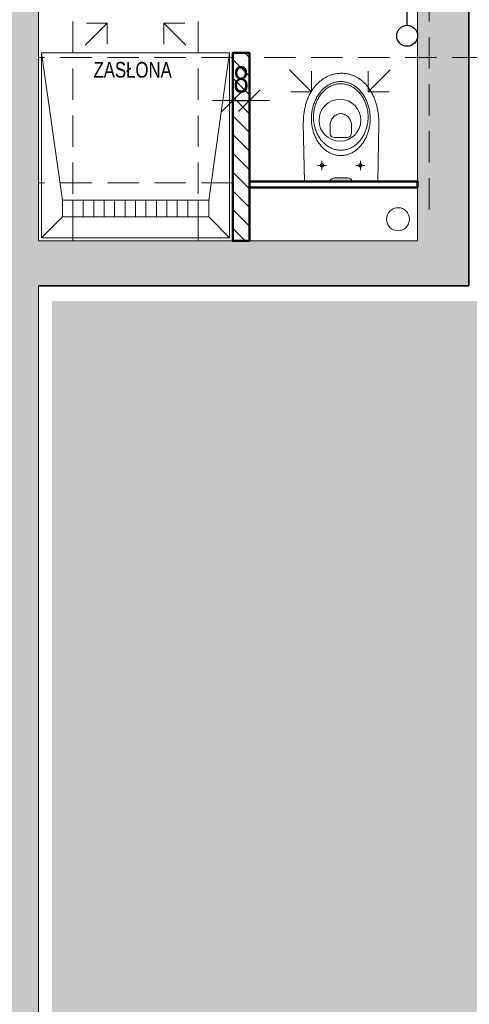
# Model space of a CAD drawing. Header units: millimetres. Extents: x 27490 to 108194, y -40520 to 41185.
# Tile 21 of 65: x 29841 to 30056, y -30872 to -30400. Entities that reach past the tile are written whole.
import ezdxf

# ---------------------------------------------------------------- set-up
doc = ezdxf.new("R2010")
doc.units = ezdxf.units.MM
doc.linetypes.add('DASHEDX2', pattern=[1.5, 1, -0.5])
doc.layers.get('0').update_dxf_attribs({"lineweight": 18})
doc.layers.get('Defpoints').update_dxf_attribs({"lineweight": 18})
for name, color, linetype, lineweight in [('BA_KS_ist.', 34, 'Continuous', 13), ('Cienka', 7, 'Continuous', 18), ('mm_grzejniki', 30, 'Continuous', 30), ('mm_Wentylacja', 5, 'Continuous', 50), ('PG_PRZERYWANE_ŚREDNIE', 1, 'DASHEDX2', 18), ('PG_WIDOKOWE_CIENKIE', 1, 'Continuous', 18), ('PG_WYMIARY', 1, 'Continuous', 18), ('PG_WYPOSAŻENIE', 1, 'Continuous', 18), ('PG_ŚCIANY_DZIAŁOWE', 3, 'Continuous', 18), ('PG_ŚCIANY_SŁUPY', 4, 'Continuous', 35), ('Przekrojowa', 60, 'Continuous', 18)]:
    doc.layers.add(name, color=color, linetype=linetype, lineweight=lineweight)
doc.styles.add('BIKTC', font='bikromsw.shx', dxfattribs={"width": 0.8})
doc.styles.add('BIKWYM', font='BIKROMSW.SHX', dxfattribs={"width": 0.8})
doc.dimstyles.new('BA_KR_50', dxfattribs={"dimscale": 0.5, "dimtxt": 25, "dimasz": 1.666667, "dimexe": 24, "dimexo": 0, "dimgap": 0, "dimtad": 0, "dimdec": 1, "dimrnd": 0.5, "dimzin": 9, "dimdsep": 46, "dimtxsty": 'BIKWYM', "dimblk": 'WYM-KR', "dimcen": 0, "dimdle": 20, "dimclrd": 256, "dimclre": 256, "dimclrt": 7, "dimadec": 0, "dimazin": 0, "dimtfac": 0.033333, "dimtdec": 1, "dimtmove": 0, "dimatfit": 3, "dimldrblk": 'WYM-KR', "dimfxl": 40, "dimfxlon": 1, "dimtvp": 0.8, "dimtolj": 1, "dimarcsym": 0})

# ---------------------------------------------------------------- blocks, each defined once
blk = doc.blocks.new('A$C9dc6be50')
at = {"lineweight": 18, "transparency": 33554559}
h = blk.add_hatch(color=1, dxfattribs=at)
h.dxf.hatch_style = 1
h.paths.add_polyline_path([(1.64, 21.13), (1.53, 21.9), (1.25, 22.52), (0.86, 22.98), (0.42, 23.27), (0, 23.37), (0, 12.77), (0.42, 12.87), (0.86, 13.16), (1.25, 13.62), (1.53, 14.24), (1.64, 15.01)])
at = {"color": 1, "lineweight": 13}
for p, q in [((27.71, 36.15), (0, 35.6)), ((28.32, 36.15), (27.71, 36.15)), ((28.92, 36.14), (28.32, 36.15)), ((29.52, 36.12), (28.92, 36.14)), ((30.11, 36.09), (29.52, 36.12)), ((30.69, 36.05), (30.11, 36.09)), ((31.27, 36), (30.69, 36.05)), ((31.84, 35.94), (31.27, 36)), ((32.4, 35.88), (31.84, 35.94)), ((32.96, 35.8), (32.4, 35.88)), ((33.51, 35.72), (32.96, 35.8)), ((34.05, 35.63), (33.51, 35.72)), ((34.59, 35.53), (34.05, 35.63)), ((35.12, 35.42), (34.59, 35.53)), ((35.65, 35.3), (35.12, 35.42)), ((36.16, 35.17), (35.65, 35.3)), ((36.67, 35.04), (36.16, 35.17)), ((37.17, 34.9), (36.67, 35.04)), ((37.67, 34.75), (37.17, 34.9)), ((38.16, 34.59), (37.67, 34.75)), ((38.64, 34.43), (38.16, 34.59)), ((39.11, 34.26), (38.64, 34.43)), ((39.58, 34.08), (39.11, 34.26)), ((40.04, 33.89), (39.58, 34.08)), ((40.49, 33.7), (40.04, 33.89)), ((40.93, 33.5), (40.49, 33.7)), ((41.37, 33.29), (40.93, 33.5)), ((41.79, 33.08), (41.37, 33.29)), ((42.21, 32.85), (41.79, 33.08)), ((7.62, 29.5), (7.62, 25.14)), ((17.75, 28.02), (18.12, 28.3)), ((18.12, 28.3), (18.5, 28.57)), ((18.5, 28.57), (18.9, 28.83)), ((18.9, 28.83), (19.3, 29.09)), ((19.3, 29.09), (19.71, 29.33)), ((19.71, 29.33), (20.13, 29.57)), ((20.13, 29.57), (20.56, 29.79)), ((20.56, 29.79), (21, 30.01)), ((21, 30.01), (21.45, 30.22)), ((21.09, 28.27), (21.5, 28.52)), ((21.45, 30.22), (21.9, 30.41)), ((21.5, 28.52), (21.92, 28.76)), ((21.9, 30.41), (22.36, 30.6)), ((21.92, 28.76), (22.34, 28.99)), ((22.34, 28.99), (22.78, 29.21)), ((22.36, 30.6), (22.83, 30.77)), ((22.78, 29.21), (23.23, 29.42)), ((22.83, 30.77), (23.31, 30.94)), ((23.23, 29.42), (23.68, 29.62)), ((23.31, 30.94), (23.79, 31.09)), ((23.68, 29.62), (24.15, 29.8)), ((23.79, 31.09), (24.28, 31.23)), ((24.15, 29.8), (24.62, 29.97)), ((24.28, 31.23), (24.78, 31.36)), ((24.62, 29.97), (25.1, 30.13)), ((24.78, 31.36), (25.29, 31.48)), ((25.1, 30.13), (25.58, 30.28)), ((25.29, 31.48), (25.8, 31.59)), ((25.58, 30.28), (26.08, 30.41)), ((25.8, 31.59), (26.31, 31.69)), ((26.08, 30.41), (26.58, 30.53)), ((26.31, 31.69), (26.83, 31.77)), ((26.58, 30.53), (27.09, 30.64)), ((26.83, 31.77), (27.36, 31.84)), ((27.09, 30.64), (27.6, 30.73)), ((27.36, 31.84), (27.89, 31.9)), ((27.6, 30.73), (28.12, 30.81)), ((27.89, 31.9), (28.43, 31.94)), ((28.12, 30.81), (28.65, 30.88)), ((28.43, 31.94), (28.97, 31.98)), ((28.65, 30.88), (29.18, 30.93)), ((28.97, 31.98), (29.52, 32)), ((29.18, 30.93), (29.72, 30.97)), ((29.52, 32), (30.07, 32)), ((29.72, 30.97), (30.26, 30.99)), ((30.07, 32), (30.62, 32)), ((30.26, 30.99), (30.8, 31)), ((30.62, 32), (31.16, 31.98)), ((30.8, 31), (30.8, 30.99)), ((30.8, 31), (31.35, 30.99)), ((31.16, 31.98), (31.7, 31.94)), ((31.35, 30.99), (31.89, 30.97)), ((31.7, 31.94), (32.24, 31.9)), ((31.89, 30.97), (32.43, 30.93)), ((32.24, 31.9), (32.77, 31.84)), ((32.43, 30.93), (32.96, 30.88)), ((32.77, 31.84), (33.3, 31.77)), ((32.96, 30.88), (33.48, 30.81)), ((33.3, 31.77), (33.82, 31.69)), ((33.48, 30.81), (34, 30.73)), ((33.82, 31.69), (34.33, 31.59)), ((34, 30.73), (34.52, 30.64)), ((34.33, 31.59), (34.84, 31.48)), ((34.52, 30.64), (35.03, 30.53)), ((34.84, 31.48), (35.35, 31.36)), ((35.03, 30.53), (35.53, 30.41)), ((35.35, 31.36), (35.85, 31.23)), ((35.53, 30.41), (36.02, 30.28)), ((35.85, 31.23), (36.34, 31.09)), ((36.02, 30.28), (36.51, 30.13)), ((36.34, 31.09), (36.82, 30.94)), ((36.51, 30.13), (36.99, 29.97)), ((36.82, 30.94), (37.3, 30.77)), ((36.99, 29.97), (37.46, 29.8)), ((37.3, 30.77), (37.77, 30.6)), ((37.46, 29.8), (37.92, 29.62)), ((37.77, 30.6), (38.23, 30.41)), ((37.92, 29.62), (38.38, 29.42)), ((38.23, 30.41), (38.69, 30.22)), ((38.38, 29.42), (38.83, 29.21)), ((38.69, 30.22), (39.13, 30.01)), ((38.83, 29.21), (39.26, 28.99)), ((39.13, 30.01), (39.57, 29.79)), ((39.26, 28.99), (39.69, 28.76)), ((39.57, 29.79), (40, 29.57)), ((39.69, 28.76), (40.11, 28.52)), ((40, 29.57), (40.42, 29.33)), ((40.11, 28.52), (40.52, 28.27)), ((40.42, 29.33), (40.83, 29.09)), ((40.83, 29.09), (41.24, 28.83)), ((41.24, 28.83), (41.63, 28.57)), ((41.63, 28.57), (42.01, 28.3)), ((42.01, 28.3), (42.38, 28.02)), ((42.63, 32.63), (42.21, 32.85)), ((43.03, 32.39), (42.63, 32.63)), ((43.42, 32.15), (43.03, 32.39)), ((43.81, 31.9), (43.42, 32.15)), ((44.19, 31.65), (43.81, 31.9)), ((44.56, 31.39), (44.19, 31.65)), ((44.92, 31.13), (44.56, 31.39)), ((45.28, 30.86), (44.92, 31.13)), ((45.62, 30.58), (45.28, 30.86)), ((45.96, 30.3), (45.62, 30.58)), ((46.29, 30.01), (45.96, 30.3)), ((46.61, 29.71), (46.29, 30.01)), ((46.92, 29.41), (46.61, 29.71)), ((47.22, 29.11), (46.92, 29.41)), ((47.51, 28.8), (47.22, 29.11)), ((47.79, 28.49), (47.51, 28.8)), ((48.07, 28.17), (47.79, 28.49)), ((9.87, 27.32), (5.37, 27.32)), ((6.91, 27.73), (6.8, 27.32)), ((6.8, 27.32), (6.91, 26.91)), ((7.21, 28.03), (6.91, 27.73)), ((6.91, 26.91), (7.21, 26.62)), ((7.62, 28.14), (7.21, 28.03)), ((7.21, 26.62), (7.62, 26.5)), ((8.03, 28.03), (7.62, 28.14)), ((7.62, 26.5), (8.03, 26.62)), ((8.32, 27.73), (8.03, 28.03)), ((8.03, 26.62), (8.32, 26.91)), ((8.44, 27.32), (8.32, 27.73)), ((8.32, 26.91), (8.44, 27.32)), ((13.71, 23.31), (13.92, 23.69)), ((13.92, 23.69), (14.14, 24.06)), ((14.14, 24.06), (14.37, 24.43)), ((14.37, 24.43), (14.62, 24.79)), ((14.62, 24.79), (14.88, 25.15)), ((14.88, 25.15), (15.15, 25.5)), ((15.15, 25.5), (15.44, 25.84)), ((15.44, 25.84), (15.73, 26.17)), ((15.73, 26.17), (16.04, 26.5)), ((16.04, 26.5), (16.36, 26.82)), ((16.35, 23.4), (16.57, 23.78)), ((16.36, 26.82), (16.69, 27.13)), ((16.57, 23.78), (16.81, 24.16)), ((16.69, 27.13), (17.03, 27.44)), ((16.81, 24.16), (17.07, 24.52)), ((17.03, 27.44), (17.38, 27.73)), ((17.07, 24.52), (17.33, 24.88)), ((17.33, 24.88), (17.61, 25.23)), ((17.38, 27.73), (17.75, 28.02)), ((17.61, 25.23), (17.9, 25.58)), ((17.9, 25.58), (18.21, 25.91)), ((18.21, 25.91), (18.53, 26.24)), ((18.53, 26.24), (18.86, 26.56)), ((18.86, 26.56), (19.2, 26.87)), ((19.2, 26.87), (19.56, 27.17)), ((19.56, 27.17), (19.92, 27.46)), ((19.92, 27.46), (20.3, 27.74)), ((20.3, 27.74), (20.69, 28.01)), ((20.69, 28.01), (21.09, 28.27)), ((40.52, 28.27), (40.92, 28.01)), ((40.92, 28.01), (41.31, 27.74)), ((41.31, 27.74), (41.68, 27.46)), ((41.68, 27.46), (42.05, 27.17)), ((42.05, 27.17), (42.4, 26.87)), ((42.38, 28.02), (42.75, 27.73)), ((42.4, 26.87), (42.75, 26.56)), ((42.75, 27.73), (43.1, 27.44)), ((42.75, 26.56), (43.08, 26.24)), ((43.08, 26.24), (43.4, 25.91)), ((43.1, 27.44), (43.44, 27.13)), ((43.4, 25.91), (43.7, 25.58)), ((43.44, 27.13), (43.77, 26.82)), ((43.7, 25.58), (43.99, 25.23)), ((43.77, 26.82), (44.09, 26.5)), ((43.99, 25.23), (44.27, 24.88)), ((44.09, 26.5), (44.4, 26.17)), ((44.27, 24.88), (44.54, 24.52)), ((44.4, 26.17), (44.7, 25.84)), ((44.54, 24.52), (44.79, 24.16)), ((44.7, 25.84), (44.98, 25.5)), ((44.79, 24.16), (45.03, 23.78)), ((44.98, 25.5), (45.25, 25.15)), ((45.03, 23.78), (45.26, 23.4)), ((45.25, 25.15), (45.51, 24.79)), ((45.51, 24.79), (45.76, 24.43)), ((45.76, 24.43), (45.99, 24.06)), ((45.99, 24.06), (46.21, 23.69)), ((46.21, 23.69), (46.42, 23.31)), ((48.33, 27.84), (48.07, 28.17)), ((48.59, 27.51), (48.33, 27.84)), ((48.83, 27.18), (48.59, 27.51)), ((49.07, 26.84), (48.83, 27.18)), ((49.3, 26.5), (49.07, 26.84)), ((49.51, 26.15), (49.3, 26.5)), ((49.72, 25.8), (49.51, 26.15)), ((49.92, 25.45), (49.72, 25.8)), ((50.11, 25.09), (49.92, 25.45)), ((50.29, 24.73), (50.11, 25.09)), ((50.46, 24.36), (50.29, 24.73)), ((50.62, 23.99), (50.46, 24.36)), ((50.76, 23.62), (50.62, 23.99)), ((50.9, 23.24), (50.76, 23.62)), ((0.42, 23.27), (0, 23.37)), ((0.86, 22.98), (0.42, 23.27)), ((1.25, 22.52), (0.86, 22.98)), ((1.53, 21.9), (1.25, 22.52)), ((1.64, 21.13), (1.53, 21.9)), ((1.64, 15.01), (1.64, 21.13)), ((12.4, 18.81), (12.45, 19.24)), ((12.45, 19.24), (12.5, 19.67)), ((12.5, 19.67), (12.58, 20.09)), ((12.58, 20.09), (12.67, 20.51)), ((12.67, 20.51), (12.77, 20.92)), ((12.77, 20.92), (12.89, 21.33)), ((12.89, 21.33), (13.03, 21.74)), ((13.03, 21.74), (13.18, 22.14)), ((13.18, 22.14), (13.34, 22.54)), ((13.34, 22.54), (13.52, 22.93)), ((13.52, 22.93), (13.71, 23.31)), ((14.92, 18.83), (14.97, 19.27)), ((14.97, 19.27), (15.03, 19.71)), ((15.03, 19.71), (15.11, 20.14)), ((15.11, 20.14), (15.21, 20.57)), ((15.21, 20.57), (15.33, 20.99)), ((15.33, 20.99), (15.46, 21.41)), ((15.46, 21.41), (15.6, 21.82)), ((15.6, 21.82), (15.77, 22.22)), ((15.77, 22.22), (15.95, 22.62)), ((15.95, 22.62), (16.14, 23.02)), ((16.14, 23.02), (16.35, 23.4)), ((21.07, 20.93), (21.16, 21.64)), ((21.07, 18.17), (21.07, 20.93)), ((21.16, 21.64), (21.38, 22.17)), ((21.38, 22.17), (21.71, 22.55)), ((21.71, 22.55), (22.11, 22.8)), ((22.11, 22.8), (22.53, 22.95)), ((22.53, 22.95), (22.94, 23.02)), ((22.94, 23.02), (23.29, 23.04)), ((23.29, 23.04), (27.14, 23.05)), ((27.14, 23.05), (27.67, 23.02)), ((27.67, 23.02), (28.18, 22.93)), ((28.18, 22.93), (28.68, 22.78)), ((28.68, 22.78), (29.16, 22.58)), ((29.16, 22.58), (29.62, 22.34)), ((29.62, 22.34), (30.05, 22.06)), ((30.05, 22.06), (30.46, 21.74)), ((30.46, 21.74), (30.84, 21.39)), ((30.84, 21.39), (31.18, 21.01)), ((31.18, 21.01), (31.49, 20.6)), ((31.49, 20.6), (31.76, 20.18)), ((31.76, 20.18), (31.99, 19.74)), ((31.99, 19.74), (32.17, 19.3)), ((32.17, 19.3), (32.3, 18.85)), ((45.26, 23.4), (45.47, 23.02)), ((45.47, 23.02), (45.66, 22.62)), ((45.66, 22.62), (45.84, 22.22)), ((45.84, 22.22), (46, 21.82)), ((46, 21.82), (46.15, 21.41)), ((46.15, 21.41), (46.28, 20.99)), ((46.28, 20.99), (46.39, 20.57)), ((46.39, 20.57), (46.49, 20.14)), ((46.42, 23.31), (46.61, 22.93)), ((46.49, 20.14), (46.57, 19.71)), ((46.57, 19.71), (46.64, 19.27)), ((46.61, 22.93), (46.79, 22.54)), ((46.64, 19.27), (46.68, 18.83)), ((46.79, 22.54), (46.95, 22.14)), ((46.95, 22.14), (47.1, 21.74)), ((47.1, 21.74), (47.24, 21.33)), ((47.24, 21.33), (47.36, 20.92)), ((47.36, 20.92), (47.46, 20.51)), ((47.46, 20.51), (47.55, 20.09)), ((47.55, 20.09), (47.63, 19.67)), ((47.63, 19.67), (47.68, 19.24)), ((47.68, 19.24), (47.73, 18.81)), ((51.03, 22.86), (50.9, 23.24)), ((51.15, 22.47), (51.03, 22.86)), ((51.26, 22.09), (51.15, 22.47)), ((51.35, 21.7), (51.26, 22.09)), ((51.44, 21.31), (51.35, 21.7)), ((51.52, 20.91), (51.44, 21.31)), ((51.58, 20.51), (51.52, 20.91)), ((51.64, 20.11), (51.58, 20.51)), ((51.68, 19.71), (51.64, 20.11)), ((51.71, 19.3), (51.68, 19.71)), ((51.73, 18.9), (51.71, 19.3)), ((51.75, 18.49), (51.73, 18.9)), ((1.53, 14.24), (1.25, 13.62)), ((1.64, 15.01), (1.53, 14.24)), ((12.37, 17.94), (12.38, 18.38)), ((12.38, 17.5), (12.37, 17.94)), ((12.38, 18.38), (12.4, 18.81)), ((12.4, 17.07), (12.38, 17.5)), ((12.45, 16.64), (12.4, 17.07)), ((12.5, 16.21), (12.45, 16.64)), ((12.58, 15.79), (12.5, 16.21)), ((12.67, 15.37), (12.58, 15.79)), ((12.77, 14.96), (12.67, 15.37)), ((12.89, 14.55), (12.77, 14.96)), ((13.03, 14.14), (12.89, 14.55)), ((13.18, 13.74), (13.03, 14.14)), ((14.89, 17.94), (14.9, 18.39)), ((14.9, 17.49), (14.89, 17.94)), ((14.89, 17.94), (14.89, 17.94)), ((14.9, 18.39), (14.92, 18.83)), ((14.92, 17.05), (14.9, 17.49)), ((14.97, 16.61), (14.92, 17.05)), ((15.03, 16.17), (14.97, 16.61)), ((15.11, 15.74), (15.03, 16.17)), ((15.21, 15.31), (15.11, 15.74)), ((15.33, 14.89), (15.21, 15.31)), ((15.46, 14.48), (15.33, 14.89)), ((15.6, 14.06), (15.46, 14.48)), ((21.07, 14.95), (21.07, 18.17)), ((21.16, 14.24), (21.07, 14.95)), ((21.07, 14.95), (21.07, 14.94)), ((21.38, 13.7), (21.16, 14.24)), ((30.45, 14.14), (30.04, 13.82)), ((30.83, 14.5), (30.45, 14.14)), ((31.18, 14.88), (30.83, 14.5)), ((31.49, 15.28), (31.18, 14.88)), ((31.76, 15.7), (31.49, 15.28)), ((31.99, 16.14), (31.76, 15.7)), ((32.17, 16.59), (31.99, 16.14)), ((32.3, 17.04), (32.17, 16.59)), ((32.3, 18.85), (32.39, 18.39)), ((32.39, 17.49), (32.3, 17.04)), ((32.39, 18.39), (32.41, 17.94)), ((32.41, 17.94), (32.39, 17.49)), ((46.15, 14.48), (46, 14.06)), ((46.28, 14.89), (46.15, 14.48)), ((46.39, 15.31), (46.28, 14.89)), ((46.49, 15.74), (46.39, 15.31)), ((46.57, 16.17), (46.49, 15.74)), ((46.64, 16.61), (46.57, 16.17)), ((46.68, 17.05), (46.64, 16.61)), ((46.68, 18.83), (46.71, 18.39)), ((46.71, 17.49), (46.68, 17.05)), ((46.71, 18.39), (46.72, 17.94)), ((46.72, 17.94), (46.71, 17.49)), ((46.72, 17.94), (46.72, 17.94)), ((47.1, 14.14), (46.95, 13.74)), ((47.24, 14.55), (47.1, 14.14)), ((47.36, 14.96), (47.24, 14.55)), ((47.46, 15.37), (47.36, 14.96)), ((47.55, 15.79), (47.46, 15.37)), ((47.63, 16.21), (47.55, 15.79)), ((47.68, 16.64), (47.63, 16.21)), ((47.73, 17.07), (47.68, 16.64)), ((47.73, 18.81), (47.75, 18.38)), ((47.75, 17.5), (47.73, 17.07)), ((47.75, 18.38), (47.76, 17.94)), ((47.76, 17.94), (47.75, 17.5)), ((47.76, 17.94), (47.76, 17.94)), ((51.17, 14.06), (51.27, 14.45)), ((51.27, 14.45), (51.36, 14.84)), ((51.36, 14.84), (51.45, 15.24)), ((51.45, 15.24), (51.52, 15.64)), ((51.52, 15.64), (51.58, 16.04)), ((51.58, 16.04), (51.64, 16.44)), ((51.64, 16.44), (51.68, 16.85)), ((51.68, 16.85), (51.71, 17.25)), ((51.71, 17.25), (51.73, 17.66)), ((51.73, 17.66), (51.75, 18.07)), ((51.75, 18.07), (51.75, 18.49)), ((0.42, 12.87), (0, 12.77)), ((0.86, 13.16), (0.42, 12.87)), ((1.25, 13.62), (0.86, 13.16)), ((7.21, 9.62), (6.91, 9.32)), ((7.62, 9.73), (7.21, 9.62)), ((7.62, 11.09), (7.62, 6.73)), ((8.03, 9.62), (7.62, 9.73)), ((8.32, 9.32), (8.03, 9.62)), ((13.34, 13.35), (13.18, 13.74)), ((13.52, 12.96), (13.34, 13.35)), ((13.71, 12.57), (13.52, 12.96)), ((13.92, 12.19), (13.71, 12.57)), ((14.14, 11.82), (13.92, 12.19)), ((14.37, 11.45), (14.14, 11.82)), ((14.62, 11.09), (14.37, 11.45)), ((14.88, 10.73), (14.62, 11.09)), ((15.15, 10.39), (14.88, 10.73)), ((15.44, 10.04), (15.15, 10.39)), ((15.73, 9.71), (15.44, 10.04)), ((15.77, 13.66), (15.6, 14.06)), ((16.04, 9.38), (15.73, 9.71)), ((15.95, 13.26), (15.77, 13.66)), ((16.14, 12.87), (15.95, 13.26)), ((16.35, 12.48), (16.14, 12.87)), ((16.57, 12.1), (16.35, 12.48)), ((16.81, 11.72), (16.57, 12.1)), ((17.07, 11.36), (16.81, 11.72)), ((17.33, 11), (17.07, 11.36)), ((17.61, 10.65), (17.33, 11)), ((17.9, 10.3), (17.61, 10.65)), ((18.21, 9.97), (17.9, 10.3)), ((18.53, 9.64), (18.21, 9.97)), ((18.86, 9.32), (18.53, 9.64)), ((21.71, 13.32), (21.38, 13.7)), ((22.1, 13.07), (21.71, 13.32)), ((22.52, 12.92), (22.1, 13.07)), ((22.92, 12.85), (22.52, 12.92)), ((23.27, 12.83), (22.92, 12.85)), ((27.12, 12.83), (23.27, 12.83)), ((27.64, 12.86), (27.12, 12.83)), ((28.16, 12.95), (27.64, 12.86)), ((28.66, 13.1), (28.16, 12.95)), ((29.14, 13.3), (28.66, 13.1)), ((29.6, 13.54), (29.14, 13.3)), ((30.04, 13.82), (29.6, 13.54)), ((43.08, 9.64), (42.75, 9.32)), ((43.4, 9.97), (43.08, 9.64)), ((43.7, 10.3), (43.4, 9.97)), ((43.99, 10.65), (43.7, 10.3)), ((44.27, 11), (43.99, 10.65)), ((44.4, 9.71), (44.09, 9.38)), ((44.54, 11.36), (44.27, 11)), ((44.7, 10.04), (44.4, 9.71)), ((44.79, 11.72), (44.54, 11.36)), ((44.98, 10.39), (44.7, 10.04)), ((45.03, 12.1), (44.79, 11.72)), ((45.25, 10.73), (44.98, 10.39)), ((45.26, 12.48), (45.03, 12.1)), ((45.51, 11.09), (45.25, 10.73)), ((45.47, 12.87), (45.26, 12.48)), ((45.66, 13.26), (45.47, 12.87)), ((45.76, 11.45), (45.51, 11.09)), ((45.84, 13.66), (45.66, 13.26)), ((45.99, 11.82), (45.76, 11.45)), ((46, 14.06), (45.84, 13.66)), ((46.21, 12.19), (45.99, 11.82)), ((46.42, 12.57), (46.21, 12.19)), ((46.61, 12.96), (46.42, 12.57)), ((46.79, 13.35), (46.61, 12.96)), ((46.95, 13.74), (46.79, 13.35)), ((48.93, 9.31), (49.16, 9.65)), ((49.16, 9.65), (49.38, 10)), ((49.38, 10), (49.59, 10.35)), ((49.59, 10.35), (49.79, 10.7)), ((49.79, 10.7), (49.98, 11.06)), ((49.98, 11.06), (50.16, 11.42)), ((50.16, 11.42), (50.34, 11.79)), ((50.34, 11.79), (50.5, 12.16)), ((50.5, 12.16), (50.65, 12.53)), ((50.65, 12.53), (50.8, 12.91)), ((50.8, 12.91), (50.93, 13.29)), ((50.93, 13.29), (51.05, 13.67)), ((51.05, 13.67), (51.17, 14.06)), ((9.87, 8.91), (5.37, 8.91)), ((6.91, 9.32), (6.8, 8.91)), ((6.8, 8.91), (6.91, 8.5)), ((6.91, 8.5), (7.21, 8.21)), ((7.21, 8.21), (7.62, 8.09)), ((7.62, 8.09), (8.03, 8.21)), ((8.03, 8.21), (8.32, 8.5)), ((8.44, 8.91), (8.32, 9.32)), ((8.32, 8.5), (8.44, 8.91)), ((16.36, 9.06), (16.04, 9.38)), ((16.69, 8.75), (16.36, 9.06)), ((17.03, 8.45), (16.69, 8.75)), ((17.38, 8.15), (17.03, 8.45)), ((17.75, 7.86), (17.38, 8.15)), ((18.12, 7.58), (17.75, 7.86)), ((18.5, 7.31), (18.12, 7.58)), ((18.9, 7.05), (18.5, 7.31)), ((19.2, 9.01), (18.86, 9.32)), ((19.3, 6.79), (18.9, 7.05)), ((19.56, 8.71), (19.2, 9.01)), ((19.71, 6.55), (19.3, 6.79)), ((19.92, 8.42), (19.56, 8.71)), ((20.13, 6.31), (19.71, 6.55)), ((20.3, 8.14), (19.92, 8.42)), ((20.56, 6.09), (20.13, 6.31)), ((20.69, 7.87), (20.3, 8.14)), ((21, 5.87), (20.56, 6.09)), ((21.09, 7.61), (20.69, 7.87)), ((21.45, 5.67), (21, 5.87)), ((21.5, 7.36), (21.09, 7.61)), ((21.9, 5.47), (21.45, 5.67)), ((21.92, 7.12), (21.5, 7.36)), ((22.36, 5.28), (21.9, 5.47)), ((22.34, 6.89), (21.92, 7.12)), ((22.78, 6.67), (22.34, 6.89)), ((22.83, 5.11), (22.36, 5.28)), ((23.23, 6.46), (22.78, 6.67)), ((23.31, 4.95), (22.83, 5.11)), ((23.68, 6.27), (23.23, 6.46)), ((23.79, 4.79), (23.31, 4.95)), ((24.15, 6.08), (23.68, 6.27)), ((24.28, 4.65), (23.79, 4.79)), ((24.62, 5.91), (24.15, 6.08)), ((25.1, 5.75), (24.62, 5.91)), ((25.58, 5.6), (25.1, 5.75)), ((26.08, 5.47), (25.58, 5.6)), ((26.58, 5.35), (26.08, 5.47)), ((27.09, 5.24), (26.58, 5.35)), ((27.6, 5.15), (27.09, 5.24)), ((28.12, 5.07), (27.6, 5.15)), ((28.65, 5), (28.12, 5.07)), ((29.18, 4.95), (28.65, 5)), ((29.72, 4.91), (29.18, 4.95)), ((30.26, 4.89), (29.72, 4.91)), ((30.8, 4.88), (30.26, 4.89)), ((31.35, 4.89), (30.8, 4.88)), ((30.8, 4.88), (30.8, 4.88)), ((31.89, 4.91), (31.35, 4.89)), ((32.43, 4.95), (31.89, 4.91)), ((32.96, 5), (32.43, 4.95)), ((33.48, 5.07), (32.96, 5)), ((34, 5.15), (33.48, 5.07)), ((34.52, 5.24), (34, 5.15)), ((35.03, 5.35), (34.52, 5.24)), ((35.53, 5.47), (35.03, 5.35)), ((36.02, 5.6), (35.53, 5.47)), ((36.34, 4.79), (35.85, 4.65)), ((36.51, 5.75), (36.02, 5.6)), ((36.82, 4.95), (36.34, 4.79)), ((36.99, 5.91), (36.51, 5.75)), ((37.3, 5.11), (36.82, 4.95)), ((37.46, 6.08), (36.99, 5.91)), ((37.77, 5.28), (37.3, 5.11)), ((37.92, 6.27), (37.46, 6.08)), ((38.23, 5.47), (37.77, 5.28)), ((38.38, 6.46), (37.92, 6.27)), ((38.69, 5.67), (38.23, 5.47)), ((38.83, 6.67), (38.38, 6.46)), ((39.13, 5.87), (38.69, 5.67)), ((39.26, 6.89), (38.83, 6.67)), ((39.57, 6.09), (39.13, 5.87)), ((39.69, 7.12), (39.26, 6.89)), ((40, 6.31), (39.57, 6.09)), ((40.11, 7.36), (39.69, 7.12)), ((40.42, 6.55), (40, 6.31)), ((40.52, 7.61), (40.11, 7.36)), ((40.83, 6.79), (40.42, 6.55)), ((40.92, 7.87), (40.52, 7.61)), ((41.24, 7.05), (40.83, 6.79)), ((41.31, 8.14), (40.92, 7.87)), ((41.63, 7.31), (41.24, 7.05)), ((41.68, 8.42), (41.31, 8.14)), ((42.01, 7.58), (41.63, 7.31)), ((42.05, 8.71), (41.68, 8.42)), ((42.38, 7.86), (42.01, 7.58)), ((42.4, 9.01), (42.05, 8.71)), ((42.75, 8.15), (42.38, 7.86)), ((42.75, 9.32), (42.4, 9.01)), ((43.1, 8.45), (42.75, 8.15)), ((43.44, 8.75), (43.1, 8.45)), ((43.77, 9.06), (43.44, 8.75)), ((44.09, 9.38), (43.77, 9.06)), ((44.06, 4.5), (44.43, 4.76)), ((44.43, 4.76), (44.79, 5.02)), ((44.79, 5.02), (45.14, 5.29)), ((45.14, 5.29), (45.48, 5.57)), ((45.48, 5.57), (45.82, 5.85)), ((45.82, 5.85), (46.15, 6.14)), ((46.15, 6.14), (46.46, 6.43)), ((46.46, 6.43), (46.77, 6.73)), ((46.77, 6.73), (47.07, 7.04)), ((47.07, 7.04), (47.36, 7.35)), ((47.36, 7.35), (47.65, 7.66)), ((47.65, 7.66), (47.92, 7.98)), ((47.92, 7.98), (48.19, 8.31)), ((48.19, 8.31), (48.44, 8.63)), ((48.44, 8.63), (48.69, 8.97)), ((48.69, 8.97), (48.93, 9.31)), ((0, 0.55), (27.71, 0)), ((24.78, 4.52), (24.28, 4.65)), ((25.29, 4.4), (24.78, 4.52)), ((25.8, 4.29), (25.29, 4.4)), ((26.31, 4.2), (25.8, 4.29)), ((26.83, 4.11), (26.31, 4.2)), ((27.36, 4.04), (26.83, 4.11)), ((27.89, 3.98), (27.36, 4.04)), ((27.71, 0), (28.32, 0)), ((28.43, 3.94), (27.89, 3.98)), ((28.32, 0), (28.91, 0.01)), ((28.97, 3.9), (28.43, 3.94)), ((28.91, 0.01), (29.51, 0.03)), ((29.52, 3.88), (28.97, 3.9)), ((29.51, 0.03), (30.09, 0.06)), ((30.07, 3.88), (29.52, 3.88)), ((30.62, 3.88), (30.07, 3.88)), ((30.07, 3.88), (30.07, 3.87)), ((30.09, 0.06), (30.67, 0.1)), ((31.16, 3.9), (30.62, 3.88)), ((30.67, 0.1), (31.24, 0.15)), ((31.7, 3.94), (31.16, 3.9)), ((31.24, 0.15), (31.81, 0.21)), ((32.24, 3.98), (31.7, 3.94)), ((31.81, 0.21), (32.37, 0.27)), ((32.77, 4.04), (32.24, 3.98)), ((32.37, 0.27), (32.92, 0.35)), ((33.3, 4.11), (32.77, 4.04)), ((32.92, 0.35), (33.47, 0.43)), ((33.82, 4.2), (33.3, 4.11)), ((33.47, 0.43), (34.01, 0.52)), ((34.33, 4.29), (33.82, 4.2)), ((34.01, 0.52), (34.54, 0.62)), ((34.84, 4.4), (34.33, 4.29)), ((34.54, 0.62), (35.07, 0.73)), ((35.35, 4.52), (34.84, 4.4)), ((35.07, 0.73), (35.59, 0.85)), ((35.85, 4.65), (35.35, 4.52)), ((35.59, 0.85), (36.1, 0.97)), ((36.1, 0.97), (36.61, 1.11)), ((36.61, 1.11), (37.1, 1.25)), ((37.1, 1.25), (37.59, 1.4)), ((37.59, 1.4), (38.08, 1.55)), ((38.08, 1.55), (38.56, 1.72)), ((38.56, 1.72), (39.02, 1.89)), ((39.02, 1.89), (39.49, 2.07)), ((39.49, 2.07), (39.94, 2.25)), ((39.94, 2.25), (40.39, 2.45)), ((40.39, 2.45), (40.83, 2.65)), ((40.83, 2.65), (41.26, 2.86)), ((41.26, 2.86), (41.68, 3.07)), ((41.68, 3.07), (42.1, 3.29)), ((42.1, 3.29), (42.51, 3.52)), ((42.51, 3.52), (42.91, 3.75)), ((42.91, 3.75), (43.3, 4)), ((43.3, 4), (43.68, 4.24)), ((43.68, 4.24), (44.06, 4.5))]:
    blk.add_line(p, q, dxfattribs=at)
blk = doc.blocks.new('WYM-KR')
at = {"color": 7, "linetype": 'ByBlock'}
blk.add_line((6.24, 6.24), (-6.24, -6.24), dxfattribs=at)
at = {"linetype": 'ByBlock'}
blk.add_line((11.52, 0), (-11.52, 0), dxfattribs=at)
blk = doc.blocks.new('*D793')
at = {"layer": 'Defpoints', "color": 0, "transparency": 16777216}
for p in [(29943.24, -30416.23), (29951.24, -30416.23), (29951.24, -30439.05)]:
    blk.add_point(p, dxfattribs=at)
at = {"layer": 'PG_WYMIARY', "lineweight": -2, "transparency": 16777216}
for p, q in [((29943.24, -30419.05), (29943.24, -30451.05)), ((29951.24, -30419.05), (29951.24, -30451.05)), ((29944.07, -30439.05), (29950.41, -30439.05))]:
    blk.add_line(p, q, dxfattribs=at)
at = {"layer": 'PG_WYMIARY', "lineweight": -2, "transparency": 16777216, "xscale": 0.8333333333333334, "yscale": 0.8333333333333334, "zscale": 0.8333333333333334, "rotation": 180}
blk.add_blockref('WYM-KR', (29943.24, -30439.05), dxfattribs=at)
at = {"layer": 'PG_WYMIARY', "lineweight": -2, "transparency": 16777216, "xscale": 0.8333333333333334, "yscale": 0.8333333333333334, "zscale": 0.8333333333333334}
blk.add_blockref('WYM-KR', (29951.24, -30439.05), dxfattribs=at)
at = {"layer": 'PG_WYMIARY', "color": 7, "transparency": 16777216, "insert": (29947.24, -30429.05), "char_height": 12.5, "attachment_point": 5, "style": 'BIKWYM'}
blk.add_mtext('\\A1;8', dxfattribs=at)
blk = doc.blocks.new('A$C2afebbaf')
at = {"layer": 'mm_Wentylacja', "color": 142, "lineweight": 20}
for p, q in [((-567.14, 1667.9), (-556.54, 1678.51)), ((-556.54, 1678.51), (-566.54, 1678.51)), ((-556.54, 1678.51), (-556.54, 1668.51)), ((-518.86, 1667.9), (-529.46, 1678.51)), ((-529.46, 1678.51), (-519.46, 1678.51)), ((-529.46, 1678.51), (-529.46, 1668.51)), ((-469.33, 1656.16), (-458.73, 1645.55)), ((-458.73, 1645.55), (-458.73, 1655.55)), ((-421.05, 1656.16), (-431.66, 1645.55)), ((-431.66, 1645.55), (-431.66, 1655.55)), ((-458.73, 1645.55), (-468.73, 1645.55)), ((-431.66, 1645.55), (-421.66, 1645.55))]:
    blk.add_line(p, q, dxfattribs=at)
at = {"layer": 'mm_Wentylacja', "color": 1, "lineweight": 20}
blk.add_circle((-445.19, 1632.02), 10, dxfattribs=at)
blk = doc.blocks.new('A$C6810ecfa')
at = {"layer": 'BA_KS_ist.', "color": 18, "linetype": 'Continuous', "lineweight": 20, "ltscale": 25, "true_color": 0x000000}
blk.add_circle((-417.37, 1584.64), 5.5, dxfattribs=at)
blk = doc.blocks.new('A$C52335042')
at = {"layer": 'mm_grzejniki'}
blk.add_line((-413, 1677.45), (-413, 1717.45), dxfattribs=at)
blk.add_circle((-413, 1672.45), 5, dxfattribs=at)

msp = doc.modelspace()

# ---------------------------------------------------------------- hatches: boundary and pattern name
at = {"lineweight": 20, "true_color": 0x939598}
h = msp.add_hatch(dxfattribs=at)
h.set_pattern_fill('ANGLE', color=252, scale=2, angle=45)
h.set_pattern_definition([(45, (-22663.192, -4525.025), (-9.8782817, 9.8782817), [10.16, -3.81]), (135, (-22663.192, -4525.025), (-9.8782817, -9.8782817), [10.16, -3.81])])
h.paths.add_polyline_path([(30064.36, -30534.96), (29856.75, -30534.96), (29856.75, -31083.61), (30495.24, -31083.61), (30495.12, -30184.5), (30444.13, -30185.12), (30444.24, -30185.15), (30064.36, -30190.15)])
at = {"layer": 'PG_WIDOKOWE_CIENKIE', "lineweight": 18}
h = msp.add_hatch(dxfattribs=at)
h.set_pattern_fill('LINE', scale=2, angle=135)
h.set_pattern_definition([(135, (-3046.8426, -83038.078), (-4.49012806, -4.49012806), [])])
h.paths.add_polyline_path([(29951.24, -30416.23), (29951.24, -30506.23), (29943.24, -30506.23), (29943.24, -30416.23)])
at = {"layer": 'PG_ŚCIANY_DZIAŁOWE', "true_color": 0x939598, "transparency": 33554610}
h = msp.add_hatch(color=252, dxfattribs=at)
h.dxf.hatch_style = 1
h.paths.add_polyline_path([(29833.49, -30154.23), (29838.49, -30154.23), (29838.49, -30159.73), (29833.49, -30159.73)])
h.paths.add_polyline_path([(29826.74, -30058.73), (29850.24, -30058.73), (29850.24, -29725.73), (29890.24, -29725.73), (29890.24, -29711.73), (29930.74, -29711.73), (29930.74, -29654.48), (29877.74, -29654.48), (29877.74, -29525.48), (29826.74, -29525.48)])
h.paths.add_polyline_path([(29850.24, -30159.73), (29838.49, -30159.73), (29838.49, -30154.23), (29833.49, -30154.23), (29833.49, -30159.73), (29826.74, -30159.73), (29826.74, -31113.48), (30021.87, -31113.48), (30021.87, -31153.23), (30041.74, -31153.23), (30041.74, -31336.48), (30326.74, -31336.48), (30326.74, -31321.48), (30056.74, -31321.48), (30056.74, -31113.48), (30444.74, -31113.48), (30444.74, -31336.48), (30483.74, -31336.48), (30483.74, -31339.48), (30613.79, -31339.48), (30652.74, -31339.48), (30689.67, -31309.48), (30495.24, -31309.48), (30495.24, -31088.48), (29850.24, -31088.48), (29850.24, -30527.73), (30031.74, -30527.73), (30031.74, -30506.23), (29850.24, -30506.23), (29850.24, -30323.73), (29865.24, -30323.73), (29865.24, -30281.23), (29850.24, -30281.23)])
h = msp.add_hatch(color=252, dxfattribs=at)
h.dxf.hatch_style = 1
h.paths.add_polyline_path([(30495.24, -30154.11), (30495.24, -30146.48), (30444.24, -30146.48), (30444.24, -30154.73), (30191.24, -30157.8), (30071.24, -30159.25), (30031.74, -30159.73), (30031.74, -30506.23), (30031.74, -30527.73), (30056.24, -30527.73), (30056.24, -30183.94), (30191.24, -30182.3), (30495.24, -30178.61)])

# ---------------------------------------------------------------- linework, layer by layer
at = {"lineweight": 20}
for p, q in [((29850.24, -30506.23), (29920.24, -30506.23)), ((29850.24, -30506.23), (30031.74, -30506.23)), ((29850.24, -31088.48), (29850.24, -30527.73))]:
    msp.add_line(p, q, dxfattribs=at)
at = {"layer": 'Cienka'}
for p, q in [((29850.24, -30506.23), (29850.24, -30413.23)), ((29850.24, -30413.23), (29850.24, -30506.23))]:
    msp.add_line(p, q, dxfattribs=at)
at = {"layer": 'PG_PRZERYWANE_ŚREDNIE', "color": 251, "lineweight": 15, "ltscale": 15, "true_color": 0x636466}
for p, q in [((29866.74, -30506.23), (29866.74, -30324.73)), ((29926.74, -30506.23), (29926.74, -30324.73)), ((30037.24, -30491.23), (30037.24, -30324.73)), ((29943.24, -30418.43), (29850.24, -30418.43)), ((30063.24, -30418.43), (29951.24, -30418.43)), ((29943.24, -30478.43), (29850.24, -30478.43))]:
    msp.add_line(p, q, dxfattribs=at)
at = {"layer": 'PG_WIDOKOWE_CIENKIE', "color": 18, "lineweight": 50, "true_color": 0x000000}
for p, q in [((29951.24, -30416.23), (29943.24, -30416.23)), ((29943.24, -30506.23), (29943.24, -30416.23)), ((30031.74, -30477.72), (29951.24, -30477.72)), ((30031.74, -30480.72), (29951.24, -30480.72))]:
    msp.add_line(p, q, dxfattribs=at)
for points in [[(29951.24, -30506.23), (29951.24, -30416.23), (29943.24, -30416.23), (29943.24, -30506.23)], [(30031.74, -30480.72), (30031.74, -30477.72), (29951.24, -30477.72), (29951.24, -30480.72)]]:
    msp.add_lwpolyline(points, close=True, dxfattribs=at)
at = {"layer": 'PG_WYPOSAŻENIE', "color": 18, "true_color": 0x000000}
for p, q in [((29851.74, -30416.23), (29861.74, -30486.73)), ((29931.74, -30486.73), (29941.74, -30416.23)), ((29931.74, -30486.73), (29861.74, -30486.73)), ((29861.74, -30486.73), (29861.74, -30494.73)), ((29866.74, -30486.73), (29866.74, -30494.73)), ((29871.74, -30486.73), (29871.74, -30494.73)), ((29876.74, -30486.73), (29876.74, -30494.73)), ((29881.74, -30486.73), (29881.74, -30494.73)), ((29886.74, -30486.73), (29886.74, -30494.73)), ((29891.74, -30486.73), (29891.74, -30494.73)), ((29896.74, -30486.73), (29896.74, -30494.73)), ((29901.74, -30486.73), (29901.74, -30494.73)), ((29906.74, -30486.73), (29906.74, -30494.73)), ((29911.74, -30486.73), (29911.74, -30494.73)), ((29916.74, -30486.73), (29916.74, -30494.73)), ((29921.74, -30486.73), (29921.74, -30494.73)), ((29926.74, -30486.73), (29926.74, -30494.73)), ((29931.74, -30494.73), (29931.74, -30486.73)), ((29861.74, -30494.73), (29851.74, -30504.73)), ((29861.74, -30494.73), (29931.74, -30494.73)), ((29931.74, -30494.73), (29941.74, -30504.73))]:
    msp.add_line(p, q, dxfattribs=at)
msp.add_lwpolyline([(29851.74, -30416.23), (29941.74, -30416.23), (29941.74, -30504.73), (29851.74, -30504.73)], close=True, dxfattribs=at)
at = {"layer": 'PG_ŚCIANY_DZIAŁOWE', "color": 18, "true_color": 0x000000}
for p, q in [((30031.74, -30506.23), (30031.74, -30159.73)), ((29850.24, -30323.73), (29850.24, -30506.23)), ((29951.24, -30506.23), (29951.24, -30416.23))]:
    msp.add_line(p, q, dxfattribs=at)
at = {"layer": 'PG_ŚCIANY_SŁUPY', "color": 18, "true_color": 0x000000}
for p, q in [((30056.24, -30527.73), (30056.24, -30183.94)), ((29850.24, -30527.73), (30056.24, -30527.73)), ((30031.74, -30527.73), (30056.24, -30527.73))]:
    msp.add_line(p, q, dxfattribs=at)

# ---------------------------------------------------------------- block references
at = {"layer": 'Cienka', "xscale": -1, "rotation": 270}
msp.add_blockref('A$C9dc6be50', (29977.04, -30477.72), dxfattribs=at)
at = {"layer": 'Przekrojowa'}
for name in ['A$C52335042', 'A$C6810ecfa', 'A$C2afebbaf']:
    msp.add_blockref(name, (30439.74, -32080.48), dxfattribs=at)

# ---------------------------------------------------------------- texts
at = {"layer": 'PG_WYPOSAŻENIE', "color": 18, "true_color": 0x000000, "insert": (29876.62, -30420.56), "char_height": 7.5, "attachment_point": 1, "rotation": 360, "style": 'BIKTC'}
msp.add_mtext_dynamic_manual_height_columns('ZASŁONA', width=650.6795, gutter_width=50, heights=[0], dxfattribs=at)

# ---------------------------------------------------------------- dimensions: what is measured, and where the dimension line sits
at = {"layer": 'PG_WYMIARY'}
dim = msp.add_linear_dim(base=(29951.24, -30439.05), p1=(29943.24, -30416.23), p2=(29951.24, -30416.23), dimstyle='BA_KR_50', override={"dimdec": 0, "dimtmove": 1}, dxfattribs=at)
dim.commit()
dim.dimension.update_dxf_attribs({"geometry": '*D793', "text_midpoint": (29947.24, -30429.05)})

doc.saveas('drawing.dxf')
